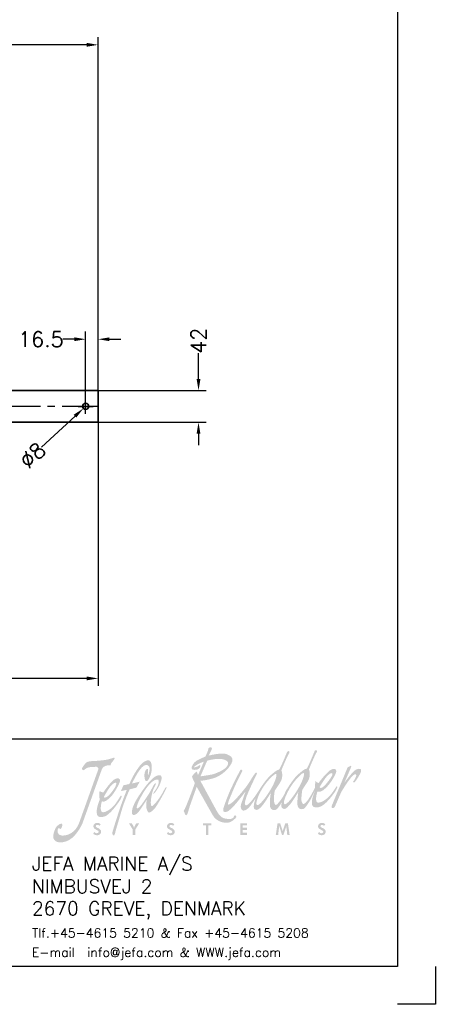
# Model space of a CAD drawing. Extents: x -2660 to 390, y -788 to 1212.
# Tile 3 of 4: x -159 to 390, y -788 to 510. Entities that reach past the tile are written whole.
import ezdxf

# ---------------------------------------------------------------- set-up
doc = ezdxf.new("R2010")
doc.units = 0
doc.header["$LTSCALE"] = 1.5
doc.header["$PDMODE"] = 2
doc.header["$PDSIZE"] = 5
doc.linetypes.add('CENTER', pattern=[50.8, 31.75, -6.35, 6.35, -6.35])
doc.layers.get('0').update_dxf_attribs({"linetype": 'CONTINUOUS'})
doc.layers.get('DEFPOINTS').update_dxf_attribs({"linetype": 'CONTINUOUS'})
doc.layers.add('CENTER', color=9, linetype='CENTER')
doc.layers.add('RAMME', color=7, linetype='CONTINUOUS')
doc.layers.add('DIMS', color=7, linetype='CONTINUOUS', lineweight=15)
doc.layers.add('STOCK', color=5, linetype='CONTINUOUS', lineweight=35)
doc.styles.add('ROMANS', font='romans')
doc.dimstyles.new('Text 20', dxfattribs={"dimtxt": 20, "dimasz": 15, "dimexe": 10, "dimexo": 0, "dimgap": 0, "dimtad": 0, "dimdsep": 46, "dimtxsty": 'ROMANS', "dimcen": 10, "dimazin": 2, "dimtfac": 0.65, "dimtofl": 0, "dimtmove": 0, "dimatfit": 0, "dimfxl": 0, "dimtolj": 1, "dimarcsym": 0})

# ---------------------------------------------------------------- blocks, each defined once
blk = doc.blocks.new('jefa rudder logo')
at = {"linetype": 'Continuous', "lineweight": 0}
h = blk.add_hatch(color=182, dxfattribs=at)
edge = h.paths.add_edge_path(flags=16)
edge.add_spline(control_points=[(28.95, 61.15), (29.14, 61.17), (28.95, 60.38), (28.38, 59.43), (28.38, 59.43), (27.82, 58.48), (27.17, 57.71), (26.92, 57.71), (26.92, 57.71), (26.68, 57.71), (26.86, 58.52), (27.42, 59.47), (27.42, 59.47), (27.98, 60.42), (28.79, 61.14), (28.95, 61.15)], knot_values=[0, 0, 0, 0, 0.25, 0.25, 0.25, 0.25, 0.5, 0.5, 0.5, 0.5, 0.75, 0.75, 0.75, 0.75, 1, 1, 1, 1], degree=3, periodic=0)
edge = h.paths.add_edge_path(flags=16)
edge.add_spline(control_points=[(29.95, 57.81), (30.2, 57.81), (30.85, 58.58), (31.41, 59.53), (31.41, 59.53), (31.98, 60.48), (32.17, 61.26), (31.98, 61.25), (31.98, 61.25), (31.82, 61.24), (31.03, 60.5), (30.47, 59.55), (30.47, 59.55), (30.32, 59.3), (29.53, 57.81), (29.95, 57.81)], knot_values=[0, 0, 0, 0, 0.25, 0.25, 0.25, 0.25, 0.5, 0.5, 0.5, 0.5, 0.75, 0.75, 0.75, 0.75, 1, 1, 1, 1], degree=3, periodic=0)
edge = h.paths.add_edge_path()
edge.add_spline(control_points=[(30.17, 59.44), (30.19, 59.47), (30.21, 59.51), (30.24, 59.56), (30.24, 59.56), (30.25, 59.59), (30.26, 59.6), (30.26, 59.6), (30.26, 59.6), (30.26, 59.6), (30.26, 59.6), (30.26, 59.6), (30.26, 59.6), (30.47, 59.95), (30.88, 60.56), (31.19, 60.88), (31.19, 60.88), (31.55, 61.25), (32.21, 61.78), (32.3, 61.69), (32.3, 61.69), (32.38, 61.59), (33.18, 63.56), (33.18, 63.56), (33.18, 63.56), (33.18, 63.56), (33.26, 63.81), (33.4, 63.75), (33.4, 63.75), (33.54, 63.68), (33.49, 63.57), (33.39, 63.43), (33.39, 63.43), (33.28, 63.29), (32.58, 61.64), (32.59, 61.62), (32.59, 61.62), (32.61, 61.61), (32.89, 60.96), (32.42, 60.24), (32.42, 60.24), (31.94, 59.53), (31.86, 59.38), (31.86, 59.38), (31.86, 59.38), (31.86, 59.38), (31.72, 58.51), (31.77, 58.23), (31.77, 58.23), (31.82, 57.96), (31.91, 57.78), (32.05, 57.85), (32.05, 57.85), (32.48, 58.06), (33.04, 59.22), (33.27, 59.65), (33.27, 59.65), (33.24, 59.9), (33.28, 60.12), (33.32, 60.39), (33.32, 60.39), (33.41, 60.27), (33.48, 60.19), (33.65, 60.14), (33.65, 60.14), (33.98, 60.61), (34.62, 61.36), (34.97, 61.58), (34.97, 61.58), (35.31, 61.79), (35.66, 61.7), (35.6, 61.41), (35.6, 61.41), (35.49, 60.85), (34.3, 58.95), (33.53, 59.19), (33.53, 59.19), (33.45, 59.05), (33.19, 57.98), (33.61, 57.99), (33.61, 57.99), (34.02, 58), (34.65, 58.39), (35.14, 59.06), (35.14, 59.06), (35.64, 59.73), (35.55, 59.77), (35.66, 59.77), (35.66, 59.77), (35.77, 59.78), (35.7, 59.57), (35.52, 59.28), (35.52, 59.28), (35.35, 59), (34.37, 57.6), (33.67, 57.49), (33.67, 57.49), (33, 57.36), (32.92, 57.66), (32.91, 57.99), (32.91, 57.99), (32.9, 58.29), (33.03, 58.74), (33.24, 59.26), (33.24, 59.26), (33.24, 59.26), (32.76, 58.31), (32.76, 58.31), (32.76, 58.31), (32.76, 58.31), (32.25, 57.4), (32, 57.31), (32, 57.31), (31.74, 57.22), (31.47, 57.27), (31.36, 57.59), (31.36, 57.59), (31.26, 57.9), (31.4, 59.26), (31.46, 59.22), (31.46, 59.22), (31.46, 59.22), (30.71, 57.97), (30.43, 57.69), (30.43, 57.69), (30.15, 57.41), (29.97, 57.16), (29.66, 57.37), (29.66, 57.37), (29.53, 57.45), (29.54, 57.72), (29.61, 58.05), (29.61, 58.05), (29.46, 57.78), (29.15, 57.28), (28.97, 57.21), (28.97, 57.21), (28.71, 57.12), (28.44, 57.17), (28.33, 57.49), (28.33, 57.49), (28.23, 57.8), (28.37, 59.15), (28.43, 59.12), (28.43, 59.12), (28.43, 59.12), (27.68, 57.87), (27.4, 57.59), (27.4, 57.59), (27.12, 57.31), (26.94, 57.06), (26.63, 57.26), (26.63, 57.26), (26.43, 57.4), (26.55, 57.97), (26.73, 58.48), (26.73, 58.48), (26.52, 58.15), (26.1, 57.53), (25.91, 57.37), (25.91, 57.37), (25.65, 57.15), (25.46, 57.09), (25.32, 57.13), (25.32, 57.13), (25.16, 57.18), (25.03, 57.48), (25.12, 57.77), (25.12, 57.77), (25.21, 58.06), (25.62, 59.21), (25.62, 59.21), (25.62, 59.21), (25.62, 59.21), (24.73, 58.05), (24.42, 57.72), (24.42, 57.72), (24.11, 57.39), (23.82, 57.11), (23.66, 57.03), (23.66, 57.03), (23.5, 56.95), (23.1, 56.84), (23.16, 57.23), (23.16, 57.23), (23.22, 57.62), (23.71, 58.82), (23.91, 59.28), (23.91, 59.28), (24.1, 59.73), (24.83, 61.17), (24.94, 61.36), (24.94, 61.36), (25.03, 61.52), (25.11, 61.79), (25.29, 61.51), (25.29, 61.51), (25.29, 61.51), (24.63, 60.24), (24.27, 59.38), (24.27, 59.38), (23.91, 58.51), (23.75, 58.16), (23.72, 58.02), (23.72, 58.02), (23.7, 57.88), (23.67, 57.75), (23.76, 57.77), (23.76, 57.77), (24.24, 57.87), (25.45, 59.42), (25.77, 59.84), (25.77, 59.84), (26.06, 60.24), (26.42, 60.88), (26.48, 60.94), (26.48, 60.94), (26.61, 61.1), (26.73, 61.36), (26.83, 61.27), (26.83, 61.27), (26.93, 61.2), (26.84, 61.07), (26.75, 60.91), (26.75, 60.91), (26.66, 60.75), (25.81, 58.96), (25.69, 58.53), (25.69, 58.53), (25.58, 58.13), (25.51, 57.96), (25.55, 57.83), (25.55, 57.83), (25.59, 57.7), (25.68, 57.56), (26.04, 57.92), (26.04, 57.92), (26.88, 58.79), (27.34, 59.93), (28.16, 60.78), (28.16, 60.78), (28.52, 61.15), (29.18, 61.68), (29.27, 61.59), (29.27, 61.59), (29.35, 61.5), (30.15, 63.46), (30.15, 63.46), (30.15, 63.46), (30.15, 63.46), (30.23, 63.71), (30.37, 63.65), (30.37, 63.65), (30.51, 63.58), (30.46, 63.47), (30.36, 63.33), (30.36, 63.33), (30.25, 63.19), (29.55, 61.54), (29.56, 61.52), (29.56, 61.52), (29.58, 61.51), (29.86, 60.86), (29.39, 60.14), (29.39, 60.14), (28.91, 59.43), (28.83, 59.28), (28.83, 59.28), (28.83, 59.28), (28.83, 59.28), (28.69, 58.41), (28.75, 58.12), (28.75, 58.12), (28.8, 57.84), (28.89, 57.68), (29.02, 57.75), (29.02, 57.75), (29.15, 57.82), (29.59, 58.39), (29.71, 58.6), (29.71, 58.6), (29.75, 58.66), (29.81, 58.77), (29.89, 58.91), (29.89, 58.91), (30.02, 59.23), (30.14, 59.46), (30.17, 59.44)], knot_values=[0, 0, 0, 0, 0.013889, 0.013889, 0.013889, 0.013889, 0.027778, 0.027778, 0.027778, 0.027778, 0.041667, 0.041667, 0.041667, 0.041667, 0.055556, 0.055556, 0.055556, 0.055556, 0.069444, 0.069444, 0.069444, 0.069444, 0.083333, 0.083333, 0.083333, 0.083333, 0.097222, 0.097222, 0.097222, 0.097222, 0.111111, 0.111111, 0.111111, 0.111111, 0.125, 0.125, 0.125, 0.125, 0.138889, 0.138889, 0.138889, 0.138889, 0.152778, 0.152778, 0.152778, 0.152778, 0.166667, 0.166667, 0.166667, 0.166667, 0.180556, 0.180556, 0.180556, 0.180556, 0.194444, 0.194444, 0.194444, 0.194444, 0.208333, 0.208333, 0.208333, 0.208333, 0.222222, 0.222222, 0.222222, 0.222222, 0.236111, 0.236111, 0.236111, 0.236111, 0.25, 0.25, 0.25, 0.25, 0.263889, 0.263889, 0.263889, 0.263889, 0.277778, 0.277778, 0.277778, 0.277778, 0.291667, 0.291667, 0.291667, 0.291667, 0.305556, 0.305556, 0.305556, 0.305556, 0.319444, 0.319444, 0.319444, 0.319444, 0.333333, 0.333333, 0.333333, 0.333333, 0.347222, 0.347222, 0.347222, 0.347222, 0.361111, 0.361111, 0.361111, 0.361111, 0.375, 0.375, 0.375, 0.375, 0.388889, 0.388889, 0.388889, 0.388889, 0.402778, 0.402778, 0.402778, 0.402778, 0.416667, 0.416667, 0.416667, 0.416667, 0.430556, 0.430556, 0.430556, 0.430556, 0.444444, 0.444444, 0.444444, 0.444444, 0.458333, 0.458333, 0.458333, 0.458333, 0.472222, 0.472222, 0.472222, 0.472222, 0.486111, 0.486111, 0.486111, 0.486111, 0.5, 0.5, 0.5, 0.5, 0.513889, 0.513889, 0.513889, 0.513889, 0.527778, 0.527778, 0.527778, 0.527778, 0.541667, 0.541667, 0.541667, 0.541667, 0.555556, 0.555556, 0.555556, 0.555556, 0.569444, 0.569444, 0.569444, 0.569444, 0.583333, 0.583333, 0.583333, 0.583333, 0.597222, 0.597222, 0.597222, 0.597222, 0.611111, 0.611111, 0.611111, 0.611111, 0.625, 0.625, 0.625, 0.625, 0.638889, 0.638889, 0.638889, 0.638889, 0.652778, 0.652778, 0.652778, 0.652778, 0.666667, 0.666667, 0.666667, 0.666667, 0.680556, 0.680556, 0.680556, 0.680556, 0.694444, 0.694444, 0.694444, 0.694444, 0.708333, 0.708333, 0.708333, 0.708333, 0.722222, 0.722222, 0.722222, 0.722222, 0.736111, 0.736111, 0.736111, 0.736111, 0.75, 0.75, 0.75, 0.75, 0.763889, 0.763889, 0.763889, 0.763889, 0.777778, 0.777778, 0.777778, 0.777778, 0.791667, 0.791667, 0.791667, 0.791667, 0.805556, 0.805556, 0.805556, 0.805556, 0.819444, 0.819444, 0.819444, 0.819444, 0.833333, 0.833333, 0.833333, 0.833333, 0.847222, 0.847222, 0.847222, 0.847222, 0.861111, 0.861111, 0.861111, 0.861111, 0.875, 0.875, 0.875, 0.875, 0.888889, 0.888889, 0.888889, 0.888889, 0.902778, 0.902778, 0.902778, 0.902778, 0.916667, 0.916667, 0.916667, 0.916667, 0.930556, 0.930556, 0.930556, 0.930556, 0.944444, 0.944444, 0.944444, 0.944444, 0.958333, 0.958333, 0.958333, 0.958333, 0.972222, 0.972222, 0.972222, 0.972222, 0.986111, 0.986111, 0.986111, 0.986111, 1, 1, 1, 1], degree=3, periodic=0)
edge = h.paths.add_edge_path(flags=16)
edge.add_spline(control_points=[(33.76, 59.68), (33.76, 59.68), (34.34, 60.7), (34.68, 61), (34.68, 61), (35.02, 61.3), (35.27, 61.33), (35.16, 61), (35.16, 61), (35.1, 60.83), (33.98, 59.18), (33.76, 59.68)], knot_values=[0, 0, 0, 0, 0.333333, 0.333333, 0.333333, 0.333333, 0.666667, 0.666667, 0.666667, 0.666667, 1, 1, 1, 1], degree=3, periodic=0)
edge = h.paths.add_edge_path()
edge.add_spline(control_points=[(21.22, 63.07), (21.22, 63.07), (21.49, 63.7), (21.49, 63.7), (21.49, 63.7), (21.49, 63.7), (21.5, 63.85), (21.54, 63.94), (21.54, 63.94), (21.59, 64.02), (21.74, 64.11), (21.8, 64.08), (21.8, 64.08), (21.86, 64.05), (21.98, 63.96), (21.9, 63.83), (21.9, 63.83), (21.82, 63.69), (21.58, 63.16), (21.58, 63.16), (21.58, 63.16), (21.58, 63.16), (22.98, 63.51), (23.49, 63.33), (23.49, 63.33), (24, 63.14), (24.37, 62.92), (24.07, 62.3), (24.07, 62.3), (23.76, 61.67), (22.93, 60.91), (22.08, 60.66), (22.08, 60.66), (21.22, 60.42), (20.65, 60.39), (20.65, 60.39), (20.65, 60.39), (20.65, 60.39), (22.46, 57.06), (22.46, 57.06), (22.46, 57.06), (22.87, 56.31), (23.26, 56.25), (23.51, 56.22), (23.51, 56.22), (23.78, 56.19), (24.11, 56.15), (24.26, 56.32), (24.26, 56.32), (24.36, 56.43), (24.36, 56.58), (24.45, 56.59), (24.45, 56.59), (24.53, 56.6), (24.68, 56.47), (24.57, 56.34), (24.57, 56.34), (24.47, 56.22), (24.02, 55.78), (23.63, 55.78), (23.63, 55.78), (23.24, 55.78), (22.47, 55.81), (21.98, 56.67), (21.98, 56.67), (21.98, 56.67), (20.25, 59.73), (20.25, 59.73), (20.25, 59.73), (20.25, 59.73), (19.48, 57.57), (19.48, 57.57), (19.48, 57.57), (19.48, 57.57), (19.32, 57.01), (19.26, 56.84), (19.26, 56.84), (19.2, 56.66), (19.12, 56.57), (19.04, 56.62), (19.04, 56.62), (18.96, 56.66), (18.92, 56.91), (18.87, 56.97), (18.87, 56.97), (18.82, 57.03), (18.77, 57.13), (18.86, 57.16), (18.86, 57.16), (18.96, 57.19), (20.08, 60.14), (20.04, 60.17), (20.04, 60.17), (19.98, 60.21), (19.7, 60.84), (19.74, 60.89), (19.74, 60.89), (19.89, 61.09), (20.06, 61.28), (20.26, 61.41), (20.26, 61.41), (20.29, 61.28), (20.34, 61.15), (20.4, 61.02), (20.4, 61.02), (20.4, 61.02), (21.04, 62.5), (21.04, 62.5), (21.04, 62.5), (21.04, 62.5), (20.52, 62.31), (20.36, 62.2), (20.36, 62.2), (20.2, 62.09), (19.93, 61.93), (19.94, 61.88), (19.94, 61.88), (19.96, 61.83), (20.21, 61.9), (20.35, 61.98), (20.35, 61.98), (20.5, 62.07), (20.63, 62.18), (20.65, 62.06), (20.65, 62.06), (20.66, 61.94), (20.58, 61.66), (20.25, 61.61), (20.25, 61.61), (19.92, 61.56), (19.73, 61.6), (19.69, 61.74), (19.69, 61.74), (19.65, 61.89), (19.85, 62.37), (20.22, 62.58), (20.22, 62.58), (20.6, 62.78), (21.22, 63.07), (21.22, 63.07)], knot_values=[0, 0, 0, 0, 0.028571, 0.028571, 0.028571, 0.028571, 0.057143, 0.057143, 0.057143, 0.057143, 0.085714, 0.085714, 0.085714, 0.085714, 0.114286, 0.114286, 0.114286, 0.114286, 0.142857, 0.142857, 0.142857, 0.142857, 0.171429, 0.171429, 0.171429, 0.171429, 0.2, 0.2, 0.2, 0.2, 0.228571, 0.228571, 0.228571, 0.228571, 0.257143, 0.257143, 0.257143, 0.257143, 0.285714, 0.285714, 0.285714, 0.285714, 0.314286, 0.314286, 0.314286, 0.314286, 0.342857, 0.342857, 0.342857, 0.342857, 0.371429, 0.371429, 0.371429, 0.371429, 0.4, 0.4, 0.4, 0.4, 0.428571, 0.428571, 0.428571, 0.428571, 0.457143, 0.457143, 0.457143, 0.457143, 0.485714, 0.485714, 0.485714, 0.485714, 0.514286, 0.514286, 0.514286, 0.514286, 0.542857, 0.542857, 0.542857, 0.542857, 0.571429, 0.571429, 0.571429, 0.571429, 0.6, 0.6, 0.6, 0.6, 0.628571, 0.628571, 0.628571, 0.628571, 0.657143, 0.657143, 0.657143, 0.657143, 0.685714, 0.685714, 0.685714, 0.685714, 0.714286, 0.714286, 0.714286, 0.714286, 0.742857, 0.742857, 0.742857, 0.742857, 0.771429, 0.771429, 0.771429, 0.771429, 0.8, 0.8, 0.8, 0.8, 0.828571, 0.828571, 0.828571, 0.828571, 0.857143, 0.857143, 0.857143, 0.857143, 0.885714, 0.885714, 0.885714, 0.885714, 0.914286, 0.914286, 0.914286, 0.914286, 0.942857, 0.942857, 0.942857, 0.942857, 0.971429, 0.971429, 0.971429, 0.971429, 1, 1, 1, 1], degree=3, periodic=0)
edge = h.paths.add_edge_path(flags=16)
edge.add_spline(control_points=[(20.66, 60.88), (20.66, 60.88), (21.4, 62.59), (21.4, 62.59), (21.4, 62.59), (21.41, 62.62), (22.63, 62.91), (23.11, 62.76), (23.11, 62.76), (23.59, 62.61), (23.86, 62.47), (23.61, 62.02), (23.61, 62.02), (23.36, 61.57), (22.26, 61.15), (21.92, 61.08), (21.92, 61.08), (21.57, 61), (20.66, 60.88), (20.66, 60.88)], knot_values=[0, 0, 0, 0, 0.2, 0.2, 0.2, 0.2, 0.4, 0.4, 0.4, 0.4, 0.6, 0.6, 0.6, 0.6, 0.8, 0.8, 0.8, 0.8, 1, 1, 1, 1], degree=3, periodic=0)
edge = h.paths.add_edge_path()
edge.add_spline(control_points=[(35.1, 57.64), (35.1, 57.64), (36.84, 61.85), (36.84, 61.85), (36.84, 61.85), (36.84, 61.85), (37.15, 62.02), (37.15, 62.02), (37.15, 62.02), (37.15, 62.02), (37.29, 62.1), (37.25, 61.96), (37.25, 61.96), (37.21, 61.81), (36.48, 60.16), (36.48, 60.16), (36.48, 60.16), (36.48, 60.16), (37.44, 61.49), (37.79, 61.63), (37.79, 61.63), (38.16, 61.77), (38.4, 61.75), (38.32, 61.42), (38.32, 61.42), (38.24, 61.09), (37.69, 60.27), (37.6, 60.23), (37.6, 60.23), (37.51, 60.18), (37.44, 60.28), (37.44, 60.28), (37.44, 60.28), (37.44, 60.28), (37.63, 60.53), (37.68, 60.65), (37.68, 60.65), (37.73, 60.75), (37.82, 60.94), (37.8, 61.02), (37.8, 61.02), (37.63, 61.67), (36.16, 59.2), (36.11, 59.07), (36.11, 59.07), (36.11, 59.07), (35.44, 57.54), (35.44, 57.54), (35.44, 57.54), (35.37, 57.4), (35.17, 57.37), (35.12, 57.4), (35.12, 57.4), (35.06, 57.43), (35.07, 57.57), (35.1, 57.64)], knot_values=[0, 0, 0, 0, 0.071429, 0.071429, 0.071429, 0.071429, 0.142857, 0.142857, 0.142857, 0.142857, 0.214286, 0.214286, 0.214286, 0.214286, 0.285714, 0.285714, 0.285714, 0.285714, 0.357143, 0.357143, 0.357143, 0.357143, 0.428571, 0.428571, 0.428571, 0.428571, 0.5, 0.5, 0.5, 0.5, 0.571429, 0.571429, 0.571429, 0.571429, 0.642857, 0.642857, 0.642857, 0.642857, 0.714286, 0.714286, 0.714286, 0.714286, 0.785714, 0.785714, 0.785714, 0.785714, 0.857143, 0.857143, 0.857143, 0.857143, 0.928571, 0.928571, 0.928571, 0.928571, 1, 1, 1, 1], degree=3, periodic=0)
edge = h.paths.add_edge_path()
edge.add_spline(control_points=[(15.66, 59.3), (15.95, 59.7), (16.32, 60.53), (15.9, 60.53), (15.9, 60.53), (15.68, 60.54), (15.15, 60.31), (14.43, 59.16), (14.43, 59.16), (13.73, 58.01), (13.69, 57.64), (13.66, 57.51), (13.66, 57.51), (13.62, 57.38), (13.7, 57.26), (13.94, 57.49), (13.94, 57.49), (14.19, 57.72), (14.87, 58.76), (15.08, 59.11), (15.08, 59.11), (15.33, 59.52), (15.62, 60.24), (15.75, 60.12), (15.75, 60.12), (15.8, 60.06), (15.7, 59.89), (15.56, 59.63), (15.56, 59.63), (15.28, 59.1), (15.01, 57.4), (15.38, 57.63), (15.38, 57.63), (15.69, 57.82), (16.26, 58.64), (16.47, 59.02), (16.47, 59.02), (16.68, 59.4), (16.78, 59.6), (16.78, 59.6), (16.78, 59.6), (16.78, 59.6), (17.01, 59.88), (16.91, 59.57), (16.91, 59.57), (16.8, 59.26), (15.86, 57.61), (15.64, 57.36), (15.64, 57.36), (15.41, 57.1), (15.13, 56.87), (14.99, 56.9), (14.99, 56.9), (14.84, 56.93), (14.69, 57.34), (14.7, 57.63), (14.7, 57.63), (14.72, 57.92), (14.74, 58.28), (14.74, 58.28), (14.74, 58.28), (14.74, 58.28), (14.19, 57.42), (13.91, 57.04), (13.91, 57.04), (13.64, 56.65), (13.22, 56.5), (13.15, 56.73), (13.15, 56.73), (13.09, 56.95), (13.07, 57.5), (13.88, 58.73), (13.88, 58.73), (14.69, 59.96), (15.35, 60.7), (15.77, 60.9), (15.77, 60.9), (16.19, 61.1), (16.36, 61.01), (16.39, 60.78), (16.39, 60.78), (16.43, 60.55), (16.23, 59.95), (15.94, 59.5), (15.94, 59.5), (15.64, 59.05), (15.58, 58.97), (15.5, 58.96), (15.5, 58.96), (15.39, 58.95), (15.6, 59.22), (15.66, 59.3)], knot_values=[0, 0, 0, 0, 0.043478, 0.043478, 0.043478, 0.043478, 0.086957, 0.086957, 0.086957, 0.086957, 0.130435, 0.130435, 0.130435, 0.130435, 0.173913, 0.173913, 0.173913, 0.173913, 0.217391, 0.217391, 0.217391, 0.217391, 0.26087, 0.26087, 0.26087, 0.26087, 0.304348, 0.304348, 0.304348, 0.304348, 0.347826, 0.347826, 0.347826, 0.347826, 0.391304, 0.391304, 0.391304, 0.391304, 0.434783, 0.434783, 0.434783, 0.434783, 0.478261, 0.478261, 0.478261, 0.478261, 0.521739, 0.521739, 0.521739, 0.521739, 0.565217, 0.565217, 0.565217, 0.565217, 0.608696, 0.608696, 0.608696, 0.608696, 0.652174, 0.652174, 0.652174, 0.652174, 0.695652, 0.695652, 0.695652, 0.695652, 0.73913, 0.73913, 0.73913, 0.73913, 0.782609, 0.782609, 0.782609, 0.782609, 0.826087, 0.826087, 0.826087, 0.826087, 0.869565, 0.869565, 0.869565, 0.869565, 0.913043, 0.913043, 0.913043, 0.913043, 0.956522, 0.956522, 0.956522, 0.956522, 1, 1, 1, 1], degree=3, periodic=0)
edge = h.paths.add_edge_path()
edge.add_spline(control_points=[(12.85, 60.04), (13.2, 60.9), (13.7, 61.67), (14, 62.04), (14, 62.04), (14.29, 62.42), (14.81, 62.77), (15.09, 62.59), (15.09, 62.59), (15.37, 62.4), (15.38, 61.54), (15.15, 60.94), (15.15, 60.94), (14.91, 60.34), (14.8, 60.37), (14.69, 60.35), (14.69, 60.35), (14.57, 60.33), (14.47, 60.85), (14.5, 61.1), (14.5, 61.1), (14.54, 61.36), (14.61, 61.63), (14.78, 61.69), (14.78, 61.69), (14.95, 61.74), (14.91, 61.56), (14.88, 61.36), (14.88, 61.36), (14.86, 61.16), (14.9, 60.98), (14.9, 60.98), (14.9, 60.98), (14.9, 60.98), (15.13, 61.52), (15.06, 61.82), (15.06, 61.82), (14.99, 62.12), (14.66, 62.33), (14.19, 61.83), (14.19, 61.83), (13.73, 61.32), (13.37, 60.56), (13.13, 60.09), (13.13, 60.09), (13.13, 60.09), (13.98, 60.29), (13.98, 60.29), (13.98, 60.29), (13.98, 60.29), (13.62, 59.64), (13.62, 59.64), (13.62, 59.64), (13.62, 59.64), (12.88, 59.45), (12.88, 59.45), (12.88, 59.45), (12.88, 59.45), (12.27, 58.12), (11.96, 57.01), (11.96, 57.01), (11.64, 55.9), (11.32, 54.88), (11.3, 54.74), (11.3, 54.74), (11.29, 54.59), (11.2, 54.36), (11.11, 54.38), (11.11, 54.38), (11.02, 54.4), (10.96, 54.53), (10.98, 54.71), (10.98, 54.71), (11, 54.9), (11.73, 57.12), (11.81, 57.38), (11.81, 57.38), (11.89, 57.64), (12.56, 59.4), (12.56, 59.4), (12.56, 59.4), (12.56, 59.4), (11.92, 59.25), (11.92, 59.25), (11.92, 59.25), (11.92, 59.25), (12.18, 59.89), (12.18, 59.89), (12.18, 59.89), (12.18, 59.89), (12.85, 60.04), (12.85, 60.04)], knot_values=[0, 0, 0, 0, 0.043478, 0.043478, 0.043478, 0.043478, 0.086957, 0.086957, 0.086957, 0.086957, 0.130435, 0.130435, 0.130435, 0.130435, 0.173913, 0.173913, 0.173913, 0.173913, 0.217391, 0.217391, 0.217391, 0.217391, 0.26087, 0.26087, 0.26087, 0.26087, 0.304348, 0.304348, 0.304348, 0.304348, 0.347826, 0.347826, 0.347826, 0.347826, 0.391304, 0.391304, 0.391304, 0.391304, 0.434783, 0.434783, 0.434783, 0.434783, 0.478261, 0.478261, 0.478261, 0.478261, 0.521739, 0.521739, 0.521739, 0.521739, 0.565217, 0.565217, 0.565217, 0.565217, 0.608696, 0.608696, 0.608696, 0.608696, 0.652174, 0.652174, 0.652174, 0.652174, 0.695652, 0.695652, 0.695652, 0.695652, 0.73913, 0.73913, 0.73913, 0.73913, 0.782609, 0.782609, 0.782609, 0.782609, 0.826087, 0.826087, 0.826087, 0.826087, 0.869565, 0.869565, 0.869565, 0.869565, 0.913043, 0.913043, 0.913043, 0.913043, 0.956522, 0.956522, 0.956522, 0.956522, 1, 1, 1, 1], degree=3, periodic=0)
edge = h.paths.add_edge_path()
edge.add_spline(control_points=[(9.58, 59.3), (9.66, 59.18), (9.8, 59.14), (9.97, 59.1), (9.97, 59.1), (10.29, 59.57), (10.84, 60.3), (11.18, 60.53), (11.18, 60.53), (11.51, 60.75), (11.87, 60.67), (11.82, 60.38), (11.82, 60.38), (11.77, 60.08), (11.12, 58.84), (10.6, 58.44), (10.6, 58.44), (10.35, 58.25), (10.16, 58.03), (9.83, 58.12), (9.83, 58.12), (9.75, 57.98), (9.53, 56.92), (9.95, 56.93), (9.95, 56.93), (10.36, 56.95), (10.97, 57.36), (11.44, 58.04), (11.44, 58.04), (11.91, 58.71), (11.83, 58.75), (11.94, 58.76), (11.94, 58.76), (12.04, 58.77), (11.99, 58.55), (11.82, 58.27), (11.82, 58.27), (11.64, 57.99), (10.69, 56.58), (10.03, 56.44), (10.03, 56.44), (9.36, 56.29), (9.27, 56.58), (9.25, 56.91), (9.25, 56.91), (9.23, 57.24), (9.36, 57.75), (9.59, 58.33), (9.59, 58.33), (9.5, 58.67), (9.53, 58.95), (9.58, 59.3)], knot_values=[0, 0, 0, 0, 0.076923, 0.076923, 0.076923, 0.076923, 0.153846, 0.153846, 0.153846, 0.153846, 0.230769, 0.230769, 0.230769, 0.230769, 0.307692, 0.307692, 0.307692, 0.307692, 0.384615, 0.384615, 0.384615, 0.384615, 0.461538, 0.461538, 0.461538, 0.461538, 0.538462, 0.538462, 0.538462, 0.538462, 0.615385, 0.615385, 0.615385, 0.615385, 0.692308, 0.692308, 0.692308, 0.692308, 0.769231, 0.769231, 0.769231, 0.769231, 0.846154, 0.846154, 0.846154, 0.846154, 0.923077, 0.923077, 0.923077, 0.923077, 1, 1, 1, 1], degree=3, periodic=0)
edge = h.paths.add_edge_path(flags=16)
edge.add_spline(control_points=[(10.04, 58.61), (10.04, 58.61), (10.58, 59.64), (10.91, 59.94), (10.91, 59.94), (11.24, 60.25), (11.49, 60.29), (11.39, 59.96), (11.39, 59.96), (11.3, 59.62), (10.7, 58.84), (10.46, 58.68), (10.46, 58.68), (10.27, 58.55), (10.1, 58.48), (10.04, 58.61)], knot_values=[0, 0, 0, 0, 0.25, 0.25, 0.25, 0.25, 0.5, 0.5, 0.5, 0.5, 0.75, 0.75, 0.75, 0.75, 1, 1, 1, 1], degree=3, periodic=0)
edge = h.paths.add_edge_path()
edge.add_spline(control_points=[(9.22, 61.93), (8.86, 61.89), (8.44, 61.96), (8.13, 61.77), (8.13, 61.77), (7.97, 61.68), (7.89, 61.56), (7.81, 61.55), (7.81, 61.55), (7.73, 61.54), (7.56, 61.67), (7.65, 61.79), (7.65, 61.79), (7.73, 61.92), (7.97, 62.3), (8.13, 62.41), (8.13, 62.41), (8.3, 62.51), (8.53, 62.54), (8.74, 62.55), (8.74, 62.55), (8.94, 62.55), (10.03, 62.63), (10.39, 62.71), (10.39, 62.71), (10.76, 62.8), (11.1, 62.92), (11.1, 62.92), (11.1, 62.92), (11.1, 62.92), (11.23, 63.01), (11.23, 62.87), (11.23, 62.87), (11.23, 62.73), (10.87, 62.39), (10.83, 62.27), (10.83, 62.27), (10.78, 62.15), (10.84, 62.04), (10.62, 62.08), (10.62, 62.08), (10.39, 62.11), (9.94, 62), (9.83, 61.68), (9.83, 61.68), (9.83, 61.68), (7.71, 55.78), (7.71, 55.78), (7.71, 55.78), (7.6, 55.46), (6.87, 54.01), (5.83, 53.71), (5.83, 53.71), (4.79, 53.42), (4.47, 53.92), (4.47, 54.26), (4.47, 54.26), (4.47, 54.6), (4.69, 55.24), (4.93, 55.45), (4.93, 55.45), (5.17, 55.67), (5.5, 55.8), (5.48, 55.55), (5.48, 55.55), (5.46, 55.31), (5.29, 54.96), (5.2, 55.11), (5.2, 55.11), (5.11, 55.27), (5.03, 55.21), (4.97, 55.06), (4.97, 55.06), (4.91, 54.92), (4.9, 54.41), (5.41, 54.38), (5.41, 54.38), (5.92, 54.34), (6.9, 54.58), (7.33, 55.79), (7.33, 55.79), (7.33, 55.79), (9.44, 61.68), (9.44, 61.68), (9.44, 61.68), (9.5, 61.83), (9.22, 61.93), (9.22, 61.93)], knot_values=[0, 0, 0, 0, 0.045455, 0.045455, 0.045455, 0.045455, 0.090909, 0.090909, 0.090909, 0.090909, 0.136364, 0.136364, 0.136364, 0.136364, 0.181818, 0.181818, 0.181818, 0.181818, 0.227273, 0.227273, 0.227273, 0.227273, 0.272727, 0.272727, 0.272727, 0.272727, 0.318182, 0.318182, 0.318182, 0.318182, 0.363636, 0.363636, 0.363636, 0.363636, 0.409091, 0.409091, 0.409091, 0.409091, 0.454545, 0.454545, 0.454545, 0.454545, 0.5, 0.5, 0.5, 0.5, 0.545455, 0.545455, 0.545455, 0.545455, 0.590909, 0.590909, 0.590909, 0.590909, 0.636364, 0.636364, 0.636364, 0.636364, 0.681818, 0.681818, 0.681818, 0.681818, 0.727273, 0.727273, 0.727273, 0.727273, 0.772727, 0.772727, 0.772727, 0.772727, 0.818182, 0.818182, 0.818182, 0.818182, 0.863636, 0.863636, 0.863636, 0.863636, 0.909091, 0.909091, 0.909091, 0.909091, 0.954545, 0.954545, 0.954545, 0.954545, 1, 1, 1, 1], degree=3, periodic=0)
h = blk.add_hatch(color=8, dxfattribs=at)
edge = h.paths.add_edge_path()
edge.add_spline(control_points=[(33.57, 54.61), (33.57, 54.61), (33.73, 54.78), (33.73, 54.78), (33.73, 54.78), (33.75, 54.73), (33.78, 54.7), (33.82, 54.67), (33.82, 54.67), (33.86, 54.64), (33.91, 54.63), (33.96, 54.63), (33.96, 54.63), (34.03, 54.63), (34.08, 54.65), (34.11, 54.68), (34.11, 54.68), (34.15, 54.71), (34.17, 54.75), (34.17, 54.8), (34.17, 54.8), (34.17, 54.86), (34.11, 54.92), (33.99, 54.98), (33.99, 54.98), (33.94, 55), (33.91, 55.01), (33.89, 55.03), (33.89, 55.03), (33.78, 55.08), (33.7, 55.14), (33.66, 55.2), (33.66, 55.2), (33.61, 55.25), (33.59, 55.32), (33.59, 55.4), (33.59, 55.4), (33.59, 55.5), (33.63, 55.59), (33.72, 55.66), (33.72, 55.66), (33.8, 55.73), (33.91, 55.76), (34.04, 55.76), (34.04, 55.76), (34.12, 55.76), (34.19, 55.75), (34.24, 55.72), (34.24, 55.72), (34.3, 55.69), (34.35, 55.65), (34.39, 55.59), (34.39, 55.59), (34.39, 55.59), (34.23, 55.44), (34.23, 55.44), (34.23, 55.44), (34.21, 55.47), (34.19, 55.5), (34.16, 55.52), (34.16, 55.52), (34.12, 55.54), (34.08, 55.55), (34.04, 55.55), (34.04, 55.55), (33.99, 55.55), (33.94, 55.53), (33.91, 55.51), (33.91, 55.51), (33.88, 55.48), (33.86, 55.44), (33.86, 55.4), (33.86, 55.4), (33.86, 55.33), (33.92, 55.27), (34.06, 55.21), (34.06, 55.21), (34.08, 55.2), (34.1, 55.2), (34.12, 55.19), (34.12, 55.19), (34.22, 55.14), (34.31, 55.08), (34.36, 55.02), (34.36, 55.02), (34.41, 54.96), (34.43, 54.89), (34.43, 54.81), (34.43, 54.81), (34.43, 54.69), (34.39, 54.59), (34.31, 54.52), (34.31, 54.52), (34.23, 54.45), (34.12, 54.41), (33.98, 54.41), (33.98, 54.41), (33.88, 54.41), (33.8, 54.43), (33.73, 54.47), (33.73, 54.47), (33.66, 54.5), (33.61, 54.55), (33.57, 54.61)], knot_values=[0, 0, 0, 0, 0.038462, 0.038462, 0.038462, 0.038462, 0.076923, 0.076923, 0.076923, 0.076923, 0.115385, 0.115385, 0.115385, 0.115385, 0.153846, 0.153846, 0.153846, 0.153846, 0.192308, 0.192308, 0.192308, 0.192308, 0.230769, 0.230769, 0.230769, 0.230769, 0.269231, 0.269231, 0.269231, 0.269231, 0.307692, 0.307692, 0.307692, 0.307692, 0.346154, 0.346154, 0.346154, 0.346154, 0.384615, 0.384615, 0.384615, 0.384615, 0.423077, 0.423077, 0.423077, 0.423077, 0.461538, 0.461538, 0.461538, 0.461538, 0.5, 0.5, 0.5, 0.5, 0.538462, 0.538462, 0.538462, 0.538462, 0.576923, 0.576923, 0.576923, 0.576923, 0.615385, 0.615385, 0.615385, 0.615385, 0.653846, 0.653846, 0.653846, 0.653846, 0.692308, 0.692308, 0.692308, 0.692308, 0.730769, 0.730769, 0.730769, 0.730769, 0.769231, 0.769231, 0.769231, 0.769231, 0.807692, 0.807692, 0.807692, 0.807692, 0.846154, 0.846154, 0.846154, 0.846154, 0.884615, 0.884615, 0.884615, 0.884615, 0.923077, 0.923077, 0.923077, 0.923077, 0.961538, 0.961538, 0.961538, 0.961538, 1, 1, 1, 1], degree=3, periodic=0)
edge = h.paths.add_edge_path()
edge.add_spline(control_points=[(28.95, 54.45), (28.95, 54.45), (29.14, 55.73), (29.14, 55.73), (29.14, 55.73), (29.14, 55.73), (29.43, 55.73), (29.43, 55.73), (29.43, 55.73), (29.43, 55.73), (29.68, 54.97), (29.68, 54.97), (29.68, 54.97), (29.68, 54.96), (29.69, 54.94), (29.7, 54.9), (29.7, 54.9), (29.7, 54.87), (29.71, 54.84), (29.71, 54.8), (29.71, 54.8), (29.72, 54.84), (29.72, 54.88), (29.73, 54.91), (29.73, 54.91), (29.73, 54.94), (29.74, 54.96), (29.75, 54.98), (29.75, 54.98), (29.75, 54.98), (29.99, 55.73), (29.99, 55.73), (29.99, 55.73), (29.99, 55.73), (30.28, 55.73), (30.28, 55.73), (30.28, 55.73), (30.28, 55.73), (30.47, 54.45), (30.47, 54.45), (30.47, 54.45), (30.47, 54.45), (30.21, 54.45), (30.21, 54.45), (30.21, 54.45), (30.21, 54.45), (30.12, 55.22), (30.12, 55.22), (30.12, 55.22), (30.11, 55.28), (30.11, 55.32), (30.11, 55.35), (30.11, 55.35), (30.1, 55.38), (30.1, 55.41), (30.1, 55.43), (30.1, 55.43), (30.1, 55.44), (30.1, 55.45), (30.1, 55.46), (30.1, 55.46), (30.1, 55.47), (30.1, 55.47), (30.1, 55.48), (30.1, 55.48), (30.1, 55.43), (30.09, 55.38), (30.08, 55.35), (30.08, 55.35), (30.07, 55.31), (30.07, 55.29), (30.06, 55.27), (30.06, 55.27), (30.06, 55.27), (29.79, 54.45), (29.79, 54.45), (29.79, 54.45), (29.79, 54.45), (29.63, 54.45), (29.63, 54.45), (29.63, 54.45), (29.63, 54.45), (29.37, 55.27), (29.37, 55.27), (29.37, 55.27), (29.36, 55.27), (29.36, 55.3), (29.35, 55.33), (29.35, 55.33), (29.34, 55.36), (29.33, 55.41), (29.32, 55.48), (29.32, 55.48), (29.32, 55.48), (29.32, 55.44), (29.32, 55.44), (29.32, 55.44), (29.32, 55.38), (29.31, 55.31), (29.3, 55.22), (29.3, 55.22), (29.3, 55.22), (29.3, 55.22), (29.3, 55.22), (29.3, 55.22), (29.3, 55.22), (29.21, 54.45), (29.21, 54.45), (29.21, 54.45), (29.21, 54.45), (28.95, 54.45), (28.95, 54.45)], knot_values=[0, 0, 0, 0, 0.035714, 0.035714, 0.035714, 0.035714, 0.071429, 0.071429, 0.071429, 0.071429, 0.107143, 0.107143, 0.107143, 0.107143, 0.142857, 0.142857, 0.142857, 0.142857, 0.178571, 0.178571, 0.178571, 0.178571, 0.214286, 0.214286, 0.214286, 0.214286, 0.25, 0.25, 0.25, 0.25, 0.285714, 0.285714, 0.285714, 0.285714, 0.321429, 0.321429, 0.321429, 0.321429, 0.357143, 0.357143, 0.357143, 0.357143, 0.392857, 0.392857, 0.392857, 0.392857, 0.428571, 0.428571, 0.428571, 0.428571, 0.464286, 0.464286, 0.464286, 0.464286, 0.5, 0.5, 0.5, 0.5, 0.535714, 0.535714, 0.535714, 0.535714, 0.571429, 0.571429, 0.571429, 0.571429, 0.607143, 0.607143, 0.607143, 0.607143, 0.642857, 0.642857, 0.642857, 0.642857, 0.678571, 0.678571, 0.678571, 0.678571, 0.714286, 0.714286, 0.714286, 0.714286, 0.75, 0.75, 0.75, 0.75, 0.785714, 0.785714, 0.785714, 0.785714, 0.821429, 0.821429, 0.821429, 0.821429, 0.857143, 0.857143, 0.857143, 0.857143, 0.892857, 0.892857, 0.892857, 0.892857, 0.928571, 0.928571, 0.928571, 0.928571, 0.964286, 0.964286, 0.964286, 0.964286, 1, 1, 1, 1], degree=3, periodic=0)
edge = h.paths.add_edge_path()
edge.add_spline(control_points=[(25.03, 54.45), (25.03, 54.45), (25.03, 55.73), (25.03, 55.73), (25.03, 55.73), (25.03, 55.73), (25.79, 55.73), (25.79, 55.73), (25.79, 55.73), (25.79, 55.73), (25.79, 55.5), (25.79, 55.5), (25.79, 55.5), (25.79, 55.5), (25.31, 55.5), (25.31, 55.5), (25.31, 55.5), (25.31, 55.5), (25.31, 55.23), (25.31, 55.23), (25.31, 55.23), (25.31, 55.23), (25.79, 55.23), (25.79, 55.23), (25.79, 55.23), (25.79, 55.23), (25.79, 55), (25.79, 55), (25.79, 55), (25.79, 55), (25.31, 55), (25.31, 55), (25.31, 55), (25.31, 55), (25.31, 54.68), (25.31, 54.68), (25.31, 54.68), (25.31, 54.68), (25.79, 54.68), (25.79, 54.68), (25.79, 54.68), (25.79, 54.68), (25.79, 54.45), (25.79, 54.45), (25.79, 54.45), (25.79, 54.45), (25.03, 54.45), (25.03, 54.45)], knot_values=[0, 0, 0, 0, 0.083333, 0.083333, 0.083333, 0.083333, 0.166667, 0.166667, 0.166667, 0.166667, 0.25, 0.25, 0.25, 0.25, 0.333333, 0.333333, 0.333333, 0.333333, 0.416667, 0.416667, 0.416667, 0.416667, 0.5, 0.5, 0.5, 0.5, 0.583333, 0.583333, 0.583333, 0.583333, 0.666667, 0.666667, 0.666667, 0.666667, 0.75, 0.75, 0.75, 0.75, 0.833333, 0.833333, 0.833333, 0.833333, 0.916667, 0.916667, 0.916667, 0.916667, 1, 1, 1, 1], degree=3, periodic=0)
edge = h.paths.add_edge_path()
edge.add_spline(control_points=[(21.54, 55.5), (21.54, 55.5), (21.54, 54.45), (21.54, 54.45), (21.54, 54.45), (21.54, 54.45), (21.26, 54.45), (21.26, 54.45), (21.26, 54.45), (21.26, 54.45), (21.26, 55.5), (21.26, 55.5), (21.26, 55.5), (21.26, 55.5), (20.95, 55.5), (20.95, 55.5), (20.95, 55.5), (20.95, 55.5), (20.95, 55.73), (20.95, 55.73), (20.95, 55.73), (20.95, 55.73), (21.85, 55.73), (21.85, 55.73), (21.85, 55.73), (21.85, 55.73), (21.85, 55.5), (21.85, 55.5), (21.85, 55.5), (21.85, 55.5), (21.54, 55.5), (21.54, 55.5)], knot_values=[0, 0, 0, 0, 0.125, 0.125, 0.125, 0.125, 0.25, 0.25, 0.25, 0.25, 0.375, 0.375, 0.375, 0.375, 0.5, 0.5, 0.5, 0.5, 0.625, 0.625, 0.625, 0.625, 0.75, 0.75, 0.75, 0.75, 0.875, 0.875, 0.875, 0.875, 1, 1, 1, 1], degree=3, periodic=0)
edge = h.paths.add_edge_path()
edge.add_spline(control_points=[(16.97, 54.61), (16.97, 54.61), (17.12, 54.78), (17.12, 54.78), (17.12, 54.78), (17.14, 54.73), (17.17, 54.7), (17.21, 54.67), (17.21, 54.67), (17.25, 54.64), (17.3, 54.63), (17.36, 54.63), (17.36, 54.63), (17.42, 54.63), (17.47, 54.65), (17.51, 54.68), (17.51, 54.68), (17.55, 54.71), (17.56, 54.75), (17.56, 54.8), (17.56, 54.8), (17.56, 54.86), (17.5, 54.92), (17.38, 54.98), (17.38, 54.98), (17.34, 55), (17.31, 55.01), (17.28, 55.03), (17.28, 55.03), (17.17, 55.08), (17.09, 55.14), (17.05, 55.2), (17.05, 55.2), (17.01, 55.25), (16.98, 55.32), (16.98, 55.4), (16.98, 55.4), (16.98, 55.5), (17.03, 55.59), (17.11, 55.66), (17.11, 55.66), (17.19, 55.73), (17.3, 55.76), (17.44, 55.76), (17.44, 55.76), (17.51, 55.76), (17.58, 55.75), (17.64, 55.72), (17.64, 55.72), (17.69, 55.69), (17.74, 55.65), (17.79, 55.59), (17.79, 55.59), (17.79, 55.59), (17.63, 55.44), (17.63, 55.44), (17.63, 55.44), (17.6, 55.47), (17.58, 55.5), (17.55, 55.52), (17.55, 55.52), (17.52, 55.54), (17.48, 55.55), (17.43, 55.55), (17.43, 55.55), (17.38, 55.55), (17.34, 55.53), (17.3, 55.51), (17.3, 55.51), (17.27, 55.48), (17.25, 55.44), (17.25, 55.4), (17.25, 55.4), (17.25, 55.33), (17.32, 55.27), (17.45, 55.21), (17.45, 55.21), (17.48, 55.2), (17.5, 55.2), (17.51, 55.19), (17.51, 55.19), (17.62, 55.14), (17.7, 55.08), (17.75, 55.02), (17.75, 55.02), (17.8, 54.96), (17.83, 54.89), (17.83, 54.81), (17.83, 54.81), (17.83, 54.69), (17.79, 54.59), (17.71, 54.52), (17.71, 54.52), (17.63, 54.45), (17.51, 54.41), (17.38, 54.41), (17.38, 54.41), (17.28, 54.41), (17.19, 54.43), (17.12, 54.47), (17.12, 54.47), (17.05, 54.5), (17, 54.55), (16.97, 54.61)], knot_values=[0, 0, 0, 0, 0.038462, 0.038462, 0.038462, 0.038462, 0.076923, 0.076923, 0.076923, 0.076923, 0.115385, 0.115385, 0.115385, 0.115385, 0.153846, 0.153846, 0.153846, 0.153846, 0.192308, 0.192308, 0.192308, 0.192308, 0.230769, 0.230769, 0.230769, 0.230769, 0.269231, 0.269231, 0.269231, 0.269231, 0.307692, 0.307692, 0.307692, 0.307692, 0.346154, 0.346154, 0.346154, 0.346154, 0.384615, 0.384615, 0.384615, 0.384615, 0.423077, 0.423077, 0.423077, 0.423077, 0.461538, 0.461538, 0.461538, 0.461538, 0.5, 0.5, 0.5, 0.5, 0.538462, 0.538462, 0.538462, 0.538462, 0.576923, 0.576923, 0.576923, 0.576923, 0.615385, 0.615385, 0.615385, 0.615385, 0.653846, 0.653846, 0.653846, 0.653846, 0.692308, 0.692308, 0.692308, 0.692308, 0.730769, 0.730769, 0.730769, 0.730769, 0.769231, 0.769231, 0.769231, 0.769231, 0.807692, 0.807692, 0.807692, 0.807692, 0.846154, 0.846154, 0.846154, 0.846154, 0.884615, 0.884615, 0.884615, 0.884615, 0.923077, 0.923077, 0.923077, 0.923077, 0.961538, 0.961538, 0.961538, 0.961538, 1, 1, 1, 1], degree=3, periodic=0)
edge = h.paths.add_edge_path()
edge.add_spline(control_points=[(13.22, 54.45), (13.22, 54.45), (13.22, 55.03), (13.22, 55.03), (13.22, 55.03), (13.22, 55.03), (12.79, 55.73), (12.79, 55.73), (12.79, 55.73), (12.79, 55.73), (13.11, 55.73), (13.11, 55.73), (13.11, 55.73), (13.11, 55.73), (13.3, 55.38), (13.3, 55.38), (13.3, 55.38), (13.31, 55.36), (13.32, 55.34), (13.33, 55.31), (13.33, 55.31), (13.34, 55.28), (13.35, 55.25), (13.36, 55.22), (13.36, 55.22), (13.37, 55.25), (13.38, 55.28), (13.39, 55.3), (13.39, 55.3), (13.4, 55.33), (13.41, 55.35), (13.42, 55.38), (13.42, 55.38), (13.42, 55.38), (13.61, 55.73), (13.61, 55.73), (13.61, 55.73), (13.61, 55.73), (13.93, 55.73), (13.93, 55.73), (13.93, 55.73), (13.93, 55.73), (13.5, 55.03), (13.5, 55.03), (13.5, 55.03), (13.5, 55.03), (13.5, 54.45), (13.5, 54.45), (13.5, 54.45), (13.5, 54.45), (13.22, 54.45), (13.22, 54.45)], knot_values=[0, 0, 0, 0, 0.076923, 0.076923, 0.076923, 0.076923, 0.153846, 0.153846, 0.153846, 0.153846, 0.230769, 0.230769, 0.230769, 0.230769, 0.307692, 0.307692, 0.307692, 0.307692, 0.384615, 0.384615, 0.384615, 0.384615, 0.461538, 0.461538, 0.461538, 0.461538, 0.538462, 0.538462, 0.538462, 0.538462, 0.615385, 0.615385, 0.615385, 0.615385, 0.692308, 0.692308, 0.692308, 0.692308, 0.769231, 0.769231, 0.769231, 0.769231, 0.846154, 0.846154, 0.846154, 0.846154, 0.923077, 0.923077, 0.923077, 0.923077, 1, 1, 1, 1], degree=3, periodic=0)
edge = h.paths.add_edge_path()
edge.add_spline(control_points=[(8.87, 54.61), (8.87, 54.61), (9.02, 54.78), (9.02, 54.78), (9.02, 54.78), (9.04, 54.73), (9.07, 54.7), (9.11, 54.67), (9.11, 54.67), (9.16, 54.64), (9.2, 54.63), (9.26, 54.63), (9.26, 54.63), (9.32, 54.63), (9.37, 54.65), (9.41, 54.68), (9.41, 54.68), (9.45, 54.71), (9.47, 54.75), (9.47, 54.8), (9.47, 54.8), (9.47, 54.86), (9.4, 54.92), (9.28, 54.98), (9.28, 54.98), (9.24, 55), (9.21, 55.01), (9.18, 55.03), (9.18, 55.03), (9.07, 55.08), (8.99, 55.14), (8.95, 55.2), (8.95, 55.2), (8.91, 55.25), (8.89, 55.32), (8.89, 55.4), (8.89, 55.4), (8.89, 55.5), (8.93, 55.59), (9.01, 55.66), (9.01, 55.66), (9.1, 55.73), (9.2, 55.76), (9.34, 55.76), (9.34, 55.76), (9.42, 55.76), (9.48, 55.75), (9.54, 55.72), (9.54, 55.72), (9.6, 55.69), (9.64, 55.65), (9.69, 55.59), (9.69, 55.59), (9.69, 55.59), (9.53, 55.44), (9.53, 55.44), (9.53, 55.44), (9.51, 55.47), (9.48, 55.5), (9.45, 55.52), (9.45, 55.52), (9.42, 55.54), (9.38, 55.55), (9.33, 55.55), (9.33, 55.55), (9.28, 55.55), (9.24, 55.53), (9.2, 55.51), (9.2, 55.51), (9.17, 55.48), (9.15, 55.44), (9.15, 55.4), (9.15, 55.4), (9.15, 55.33), (9.22, 55.27), (9.35, 55.21), (9.35, 55.21), (9.38, 55.2), (9.4, 55.2), (9.41, 55.19), (9.41, 55.19), (9.52, 55.14), (9.6, 55.08), (9.65, 55.02), (9.65, 55.02), (9.71, 54.96), (9.73, 54.89), (9.73, 54.81), (9.73, 54.81), (9.73, 54.69), (9.69, 54.59), (9.61, 54.52), (9.61, 54.52), (9.53, 54.45), (9.42, 54.41), (9.28, 54.41), (9.28, 54.41), (9.18, 54.41), (9.1, 54.43), (9.02, 54.47), (9.02, 54.47), (8.96, 54.5), (8.9, 54.55), (8.87, 54.61)], knot_values=[0, 0, 0, 0, 0.038462, 0.038462, 0.038462, 0.038462, 0.076923, 0.076923, 0.076923, 0.076923, 0.115385, 0.115385, 0.115385, 0.115385, 0.153846, 0.153846, 0.153846, 0.153846, 0.192308, 0.192308, 0.192308, 0.192308, 0.230769, 0.230769, 0.230769, 0.230769, 0.269231, 0.269231, 0.269231, 0.269231, 0.307692, 0.307692, 0.307692, 0.307692, 0.346154, 0.346154, 0.346154, 0.346154, 0.384615, 0.384615, 0.384615, 0.384615, 0.423077, 0.423077, 0.423077, 0.423077, 0.461538, 0.461538, 0.461538, 0.461538, 0.5, 0.5, 0.5, 0.5, 0.538462, 0.538462, 0.538462, 0.538462, 0.576923, 0.576923, 0.576923, 0.576923, 0.615385, 0.615385, 0.615385, 0.615385, 0.653846, 0.653846, 0.653846, 0.653846, 0.692308, 0.692308, 0.692308, 0.692308, 0.730769, 0.730769, 0.730769, 0.730769, 0.769231, 0.769231, 0.769231, 0.769231, 0.807692, 0.807692, 0.807692, 0.807692, 0.846154, 0.846154, 0.846154, 0.846154, 0.884615, 0.884615, 0.884615, 0.884615, 0.923077, 0.923077, 0.923077, 0.923077, 0.961538, 0.961538, 0.961538, 0.961538, 1, 1, 1, 1], degree=3, periodic=0)
blk = doc.blocks.new('Rudder-logo 1-1----2004-02-26')
at = {"xscale": 1.199999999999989, "yscale": 1.199999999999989, "zscale": 1.2}
blk.add_blockref('jefa rudder logo', (-0.79, -48.01), dxfattribs=at)
at = {"color": 182, "style": 'ROMANS'}
for s, height, p in [('JEFA MARINE A/S', 1.8, (1.77, 12.64)), ('NIMBUSVEJ 2', 1.8, (1.77, 9.64)), ('2670 GREVE, DENMARK', 1.8, (1.77, 6.73)), ('Tlf.+45-4615 5210 & Fax +45-4615 5208', 1.2, (1.77, 3.8)), ('E-mail  info@jefa.com & WWW.jefa.com', 1.2, (1.77, 1.24))]:
    blk.add_text(s, height=height, dxfattribs=at).set_placement(p)
blk = doc.blocks.new('*D8')
at = {"layer": 'DEFPOINTS', "color": 0}
for p in [(-55, 476.5), (-55, 20), (-1925, 0)]:
    blk.add_point(p, dxfattribs=at)
at = {"layer": 'DIMS', "color": 0, "lineweight": -2}
for p, q in [((-1925, 0), (-1925, 486.5)), ((-55, 20), (-55, 486.5)), ((-1910, 476.5), (-1021.8, 476.5)), ((-70, 476.5), (-954.2, 476.5))]:
    blk.add_line(p, q, dxfattribs=at)
at = {"layer": 'DIMS', "color": 0}
for points in [[(-1910, 479), (-1910, 474), (-1925, 476.5)], [(-70, 479), (-70, 474), (-55, 476.5)]]:
    blk.add_solid(points, dxfattribs=at)
at = {"layer": 'DIMS', "color": 0, "insert": (-988, 476.5), "char_height": 20, "attachment_point": 5, "style": 'ROMANS'}
blk.add_mtext('\\A1;1870', dxfattribs=at)
blk = doc.blocks.new('*D20')
at = {"layer": 'DEFPOINTS', "color": 0}
for p in [(-1175, 0), (-55, -20), (-1175, -358.5)]:
    blk.add_point(p, dxfattribs=at)
at = {"layer": 'DIMS', "color": 0, "lineweight": -2}
for p, q in [((-1175, 0), (-1175, -368.5)), ((-55, -20), (-55, -368.5)), ((-1160, -358.5), (-418.3, -358.5)), ((-70, -358.5), (-350.7, -358.5))]:
    blk.add_line(p, q, dxfattribs=at)
at = {"layer": 'DIMS', "color": 0}
for points in [[(-1160, -356), (-1160, -361), (-1175, -358.5)], [(-70, -356), (-70, -361), (-55, -358.5)]]:
    blk.add_solid(points, dxfattribs=at)
at = {"layer": 'DIMS', "color": 0, "insert": (-384.5, -358.5), "char_height": 20, "attachment_point": 5, "style": 'ROMANS'}
blk.add_mtext('\\A1;1120', dxfattribs=at)
blk = doc.blocks.new('*D42')
at = {"layer": 'DEFPOINTS', "color": 0}
for p in [(-55, 21), (-55, -21), (77.5, -21)]:
    blk.add_point(p, dxfattribs=at)
at = {"layer": 'DIMS', "color": 0, "lineweight": -2}
for p, q in [((77.5, 36), (77.5, 70.3)), ((-55, 21), (87.5, 21)), ((-55, -21), (87.5, -21)), ((77.5, -36), (77.5, -51))]:
    blk.add_line(p, q, dxfattribs=at)
at = {"layer": 'DIMS', "color": 0}
for points in [[(75, 36), (80, 36), (77.5, 21)], [(75, -36), (80, -36), (77.5, -21)]]:
    blk.add_solid(points, dxfattribs=at)
at = {"layer": 'DIMS', "color": 0, "insert": (77.5, 86.5), "char_height": 20, "attachment_point": 5, "rotation": 90, "style": 'ROMANS'}
blk.add_mtext('\\A1;42', dxfattribs=at)
blk = doc.blocks.new('*D44')
at = {"layer": 'DEFPOINTS', "color": 0}
for p in [(-71.5, 88.5), (-55, 20), (-71.5, 0)]:
    blk.add_point(p, dxfattribs=at)
at = {"layer": 'DIMS', "color": 0, "lineweight": -2}
for p, q in [((-71.5, 0), (-71.5, 98.5)), ((-55, 20), (-55, 98.5)), ((-86.5, 88.5), (-101.5, 88.5)), ((-40, 88.5), (-25, 88.5))]:
    blk.add_line(p, q, dxfattribs=at)
at = {"layer": 'DIMS', "color": 0}
for points in [[(-86.5, 91), (-86.5, 86), (-71.5, 88.5)], [(-40, 91), (-40, 86), (-55, 88.5)]]:
    blk.add_solid(points, dxfattribs=at)
at = {"layer": 'DIMS', "color": 0, "insert": (-130.5, 88.5), "char_height": 20, "attachment_point": 5, "style": 'ROMANS'}
blk.add_mtext('\\A1;16.5', dxfattribs=at)
blk = doc.blocks.new('*D45')
at = {"layer": 'DEFPOINTS', "color": 0}
for p in [(-68.6, 2.7), (-74.4, -2.7)]:
    blk.add_point(p, dxfattribs=at)
at = {"layer": 'DIMS', "color": 0, "lineweight": -2}
for p, q in [((-81.5, 0), (-61.5, 0)), ((-71.5, -10), (-71.5, 10)), ((-85.5, -12.9), (-129.9, -53.9))]:
    blk.add_line(p, q, dxfattribs=at)
at = {"layer": 'DIMS', "color": 0}
blk.add_solid([(-87.2, -11), (-83.8, -14.7), (-74.4, -2.7)], dxfattribs=at)
at = {"layer": 'DIMS', "color": 0, "insert": (-141.5, -64.5), "char_height": 20, "attachment_point": 5, "rotation": 42.6584, "style": 'ROMANS'}
blk.add_mtext('\\A1;∅8', dxfattribs=at)

msp = doc.modelspace()

# ---------------------------------------------------------------- linework, layer by layer
at = {"layer": 'CENTER'}
msp.add_line((-55, 0), (-1975, 0), dxfattribs=at)
at = {"layer": 'RAMME'}
for p, q in [((340, 1162), (340, -738)), ((-1560, -438), (340, -438)), ((340, -738), (-2610, -738)), ((390, -738), (390, -788)), ((390, -788), (340, -788))]:
    msp.add_line(p, q, dxfattribs=at)
at = {"layer": 'STOCK'}
for p, q in [((-1925, 21), (-55, 21)), ((-55, -21), (-55, 21)), ((-1925, -21), (-55, -21))]:
    msp.add_line(p, q, dxfattribs=at)
msp.add_circle((-71.5, 0), 4, dxfattribs=at)

# ---------------------------------------------------------------- block references
at = {"layer": 'RAMME', "xscale": 10, "yscale": 10, "zscale": 10}
msp.add_blockref('Rudder-logo 1-1----2004-02-26', (-160, -738), dxfattribs=at)

# ---------------------------------------------------------------- dimensions: what is measured, and where the dimension line sits
at = {"layer": 'DIMS'}
for base, p1, p2, picture, middle in [((-55, 476.5), (-1925, 0), (-55, 20), '*D8', (-988, 476.5)), ((-71.5, 88.5), (-55, 20), (-71.5, 0), '*D44', (-130.548, 88.5)), ((-1175, -358.5), (-55, -20), (-1175, 0), '*D20', (-384.5, -358.5))]:
    dim = msp.add_linear_dim(base=base, p1=p1, p2=p2, dimstyle='Text 20', dxfattribs=at)
    dim.commit()
    dim.dimension.update_dxf_attribs({"geometry": picture, "text_midpoint": middle, "dimtype": 160})
dim = msp.add_linear_dim(base=(77.5, -21), p1=(-55, 21), p2=(-55, -21), angle=90, dimstyle='Text 20', dxfattribs=at)
dim.commit()
dim.dimension.update_dxf_attribs({"geometry": '*D42', "text_midpoint": (77.5, 86.5), "dimtype": 160})
dim = msp.add_diameter_dim_2p(p1=(-68.558, 2.711), p2=(-74.442, -2.711), dimstyle='Text 20', dxfattribs=at)
dim.commit()
dim.dimension.update_dxf_attribs({"geometry": '*D45', "text_midpoint": (-141.5, -64.5), "dimtype": 163})

doc.saveas('drawing.dxf')
